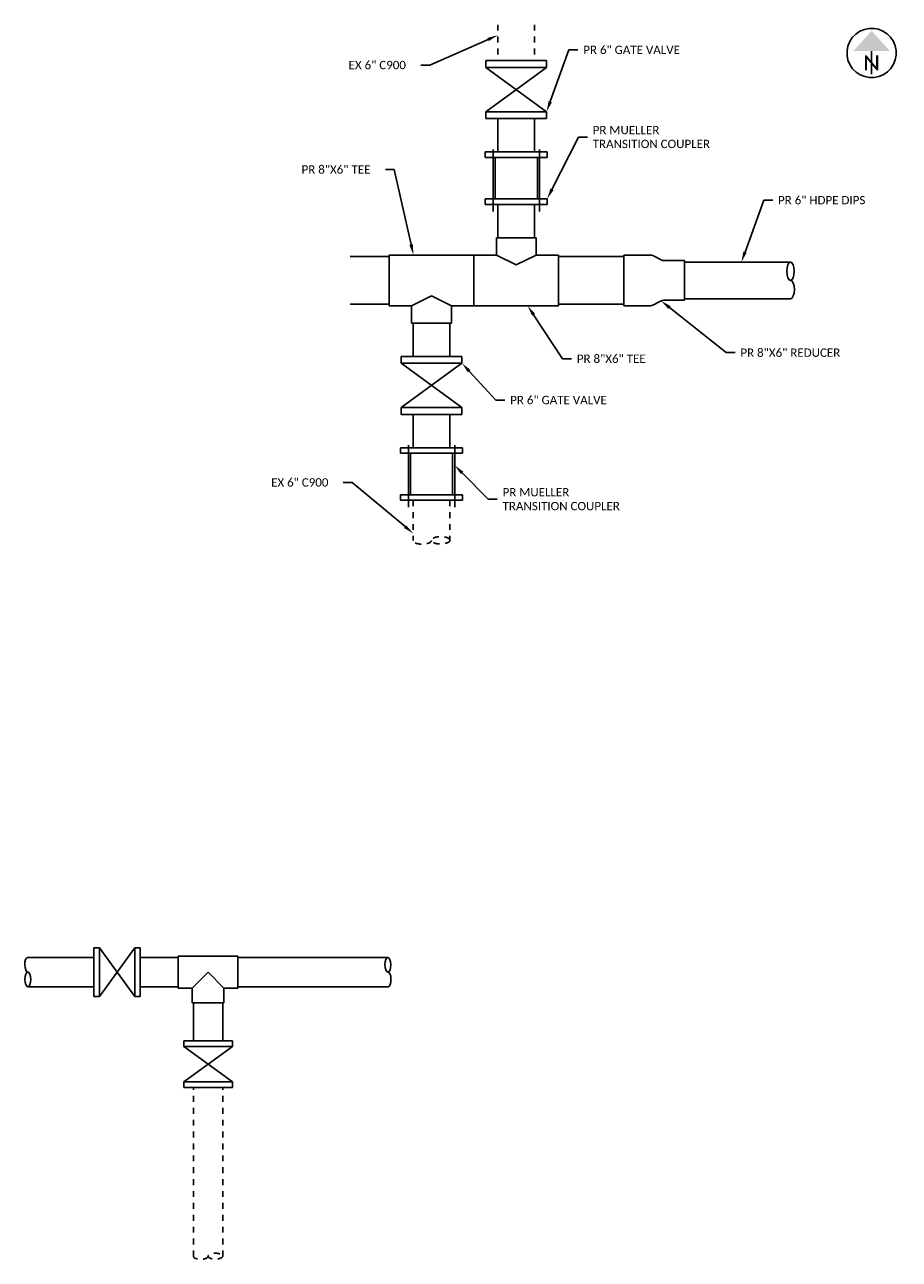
# Model space of a CAD drawing. Header units: feet. Extents: x 2205963 to 2207247, y 306378 to 307002.
# Tile 8 of 16: x 2207119 to 2207134, y 306981 to 307002. Entities that reach past the tile are written whole.
import ezdxf
from ezdxf import colors
from ezdxf.entities.mleader import LeaderData, LeaderLine
from ezdxf.enums import TextEntityAlignment as Align
from ezdxf.math import Vec2, Vec3

# ---------------------------------------------------------------- set-up
doc = ezdxf.new("R2010")
doc.units = ezdxf.units.FT
doc.header["$MEASUREMENT"] = 0
doc.linetypes.add('2', pattern=[0.1, 0.06, -0.04])
for name, color, linetype in [('SH_Data', 7, 'Continuous'), ('SH_Text', 7, 'Continuous'), ('UT_X_Water_Cells', 131, 'Continuous'), ('UT_X_Water_Service_Line', 131, '2')]:
    doc.layers.add(name, color=color, linetype=linetype)
doc.styles.add('Font 70-Main Title', font='calibri.ttf', dxfattribs={"width": 1.15, "height": 0.25})
doc.styles.add('Straight Normal (0.14) Font 30', font='calibri.ttf', dxfattribs={"height": 0.14})

# ---------------------------------------------------------------- blocks, each defined once
blk = doc.blocks.new('pvcsch40-6tees')
at = {"color": 0, "linetype": 'ByBlock'}
for p, q in [((3.59375, 6.96875), (-3.59375, 6.96875)), ((-3.59375, 6.96875), (-3.59375, 3.59375)), ((3.59375, 6.96875), (3.59375, 3.59375)), ((-6.734375, 3.59375), (-6.734375, -3.59375)), ((-6.734375, 3.59375), (-3.59375, 3.59375)), ((0, 0), (-3.59375, 3.59375)), ((3.59375, 3.59375), (0, 0)), ((6.734375, 3.59375), (3.59375, 3.59375)), ((6.734375, 3.59375), (6.734375, -3.59375)), ((-6.734375, -3.59375), (6.734375, -3.59375))]:
    blk.add_line(p, q, dxfattribs=at)
blk = doc.blocks.new('end')
at = {"color": 0, "linetype": 'ByBlock'}
blk.add_ellipse((0, 0.75), major_axis=(0, 0.25), ratio=0.401763, dxfattribs=at)
at = {"color": 0, "linetype": 'ByBlock', "extrusion": (0, 0, -1)}
blk.add_ellipse((0, 0.25), major_axis=(0, -0.25), ratio=0.401763, start_param=3.141593, end_param=6.283185, dxfattribs=at)
blk = doc.blocks.new('pvcsch40-8x6tees')
at = {"color": 0, "linetype": 'ByBlock'}
for p, q in [((3.59, 7.72), (-3.59, 7.72)), ((-3.59, 7.72), (-3.59, 4.59)), ((3.59, 7.72), (3.59, 4.59)), ((-7.66, 4.59), (-7.66, -4.59)), ((-7.66, 4.59), (-3.59, 4.59)), ((0, 2.8), (-3.59, 4.59)), ((3.59, 4.59), (0, 2.8)), ((3.59, 4.59), (7.66, 4.59)), ((7.66, 4.59), (7.66, -4.59)), ((7.66, -4.59), (-7.66, -4.59))]:
    blk.add_line(p, q, dxfattribs=at)
blk = doc.blocks.new('6dresser138-ci')
at = {"color": 0, "linetype": 'ByBlock'}
for p, q in [((0, 5.59), (0, -5.59)), ((0, 5.59), (1, 5.59)), ((1, 5.59), (1, -5.59)), ((8.5, 5.59), (8.5, -5.59)), ((8.5, 5.59), (9.5, 5.59)), ((9.5, 5.59), (9.5, -5.59)), ((-0.43, 4.19), (10.75, 4.19)), ((1, 3.82), (8.5, 3.82)), ((-0.43, -4.19), (10.75, -4.19)), ((1, -3.83), (8.5, -3.83)), ((0, -5.59), (1, -5.59)), ((8.5, -5.59), (9.5, -5.59))]:
    blk.add_line(p, q, dxfattribs=at)
blk = doc.blocks.new('pvcsch40-8x6red')
at = {"color": 0, "linetype": 'ByBlock'}
for p, q in [((0, 4.59), (0, -4.59)), ((0, 4.59), (4.82, 4.59)), ((5.25, 4.49), (6.74, 3.7)), ((7.16, 3.59), (11, 3.59)), ((11, 3.59), (11, -3.59)), ((5.25, -4.49), (6.74, -3.7)), ((7.16, -3.59), (11, -3.59)), ((0, -4.59), (4.82, -4.59))]:
    blk.add_line(p, q, dxfattribs=at)
for centre, start, end in [((4.82, 3.69), 62.093, 90), ((7.16, 4.49), 242.093, 270), ((7.16, -4.49), 90, 117.907), ((4.82, -3.69), 270, 297.907)]:
    blk.add_arc(centre, 0.9, start, end, dxfattribs=at)
blk = doc.blocks.new('NARROW')
at = {"layer": 'SH_Data', "color": 7, "linetype": 'Continuous'}
blk.add_line((0, 0.033), (0, -0.354), dxfattribs=at)
blk.add_arc((0, 0), 0.415, 129.7798, 129.7633, dxfattribs=at)
blk.add_solid([(0, 0.374), (-0.308, 0.033), (0.308, 0.033)], dxfattribs=at)
at = {"layer": 'SH_Data', "color": 7, "linetype": 'Continuous', "style": 'Font 70-Main Title', "width": 1.15}
blk.add_text('N', height=0.25, dxfattribs=at).set_placement((-0.001, -0.166), align=Align.MIDDLE_CENTER)

msp = doc.modelspace()

# ---------------------------------------------------------------- linework, layer by layer
at = {"layer": 'UT_X_Water_Cells'}
for p, q in [((2207126.592, 307000.995), (2207126.592, 307001.111)), ((2207126.592, 307001.111), (2207127.104, 307001.111)), ((2207127.615, 307001.111), (2207127.104, 307001.111)), ((2207127.615, 307000.995), (2207127.615, 307001.111)), ((2207126.592, 307000.995), (2207127.104, 307000.995)), ((2207127.615, 307000.251), (2207126.592, 307000.995)), ((2207127.615, 307000.995), (2207126.592, 307000.251)), ((2207127.615, 307000.995), (2207127.104, 307000.995)), ((2207126.592, 307000.134), (2207126.592, 307000.251)), ((2207126.592, 307000.251), (2207127.104, 307000.251)), ((2207126.592, 307000.134), (2207127.104, 307000.134)), ((2207126.795, 307000.134), (2207126.795, 306999.574)), ((2207127.615, 307000.251), (2207127.104, 307000.251)), ((2207127.615, 307000.134), (2207127.104, 307000.134)), ((2207127.412, 307000.134), (2207127.412, 306999.574)), ((2207127.615, 307000.134), (2207127.615, 307000.251)), ((2207126.795, 306998.691), (2207126.795, 306998.131)), ((2207127.412, 306998.691), (2207127.412, 306998.131)), ((2207124.31, 306997.814), (2207124.967, 306997.814)), ((2207127.816, 306997.814), (2207128.913, 306997.814)), ((2207129.936, 306997.721), (2207131.721, 306997.721)), ((2207124.31, 306997.012), (2207124.967, 306997.012)), ((2207127.816, 306997.012), (2207128.913, 306997.012)), ((2207129.936, 306997.105), (2207131.721, 306997.105)), ((2207125.371, 306996.695), (2207125.371, 306996.135)), ((2207125.987, 306996.695), (2207125.987, 306996.135)), ((2207125.168, 306996.018), (2207125.168, 306996.135)), ((2207125.168, 306996.135), (2207125.679, 306996.135)), ((2207126.191, 306996.135), (2207125.679, 306996.135)), ((2207126.191, 306996.018), (2207126.191, 306996.135)), ((2207125.168, 306996.018), (2207125.679, 306996.018)), ((2207126.191, 306995.274), (2207125.168, 306996.018)), ((2207126.191, 306996.018), (2207125.168, 306995.274)), ((2207126.191, 306996.018), (2207125.679, 306996.018)), ((2207125.168, 306995.158), (2207125.168, 306995.274)), ((2207125.168, 306995.274), (2207125.679, 306995.274)), ((2207125.168, 306995.158), (2207125.679, 306995.158)), ((2207125.371, 306995.158), (2207125.371, 306994.598)), ((2207126.191, 306995.274), (2207125.679, 306995.274)), ((2207126.191, 306995.158), (2207125.679, 306995.158)), ((2207125.987, 306995.158), (2207125.987, 306994.598)), ((2207126.191, 306995.158), (2207126.191, 306995.274)), ((2207119.999, 306986.185), (2207120.092, 306986.185)), ((2207119.999, 306986.185), (2207119.999, 306985.775)), ((2207120.092, 306986.185), (2207120.092, 306985.775)), ((2207120.092, 306985.365), (2207120.688, 306986.185)), ((2207120.688, 306985.365), (2207120.092, 306986.185)), ((2207120.688, 306986.185), (2207120.781, 306986.185)), ((2207120.688, 306986.185), (2207120.688, 306985.775)), ((2207120.781, 306986.185), (2207120.781, 306985.775)), ((2207118.886, 306986.022), (2207119.999, 306986.022)), ((2207120.781, 306986.022), (2207121.42, 306986.022)), ((2207122.423, 306986.022), (2207124.949, 306986.022)), ((2207119.999, 306985.365), (2207119.999, 306985.775)), ((2207120.092, 306985.365), (2207120.092, 306985.775)), ((2207120.688, 306985.365), (2207120.688, 306985.775)), ((2207120.781, 306985.365), (2207120.781, 306985.775)), ((2207118.886, 306985.528), (2207119.999, 306985.528)), ((2207120.781, 306985.528), (2207121.42, 306985.528)), ((2207122.423, 306985.528), (2207124.949, 306985.528)), ((2207119.999, 306985.365), (2207120.092, 306985.365)), ((2207120.688, 306985.365), (2207120.781, 306985.365)), ((2207121.674, 306984.618), (2207121.674, 306985.256)), ((2207122.168, 306984.618), (2207122.168, 306985.256)), ((2207121.511, 306984.525), (2207121.511, 306984.618)), ((2207121.511, 306984.618), (2207121.921, 306984.618)), ((2207121.511, 306984.525), (2207121.921, 306984.525)), ((2207122.331, 306983.929), (2207121.511, 306984.525)), ((2207122.331, 306984.525), (2207121.511, 306983.929)), ((2207122.331, 306984.618), (2207121.921, 306984.618)), ((2207122.331, 306984.525), (2207121.921, 306984.525)), ((2207122.331, 306984.525), (2207122.331, 306984.618)), ((2207121.511, 306983.836), (2207121.511, 306983.929)), ((2207121.511, 306983.929), (2207121.921, 306983.929)), ((2207122.331, 306983.929), (2207121.921, 306983.929)), ((2207122.331, 306983.836), (2207122.331, 306983.929)), ((2207121.511, 306983.836), (2207121.921, 306983.836)), ((2207122.331, 306983.836), (2207121.921, 306983.836))]:
    msp.add_line(p, q, dxfattribs=at)
at = {"layer": 'UT_X_Water_Service_Line'}
for p, q in [((2207126.795, 307001.715), (2207126.795, 307001.111)), ((2207127.412, 307001.715), (2207127.412, 307001.111)), ((2207125.371, 306993.714), (2207125.371, 306993.034)), ((2207125.987, 306993.714), (2207125.987, 306993.035)), ((2207121.674, 306980.992), (2207121.674, 306983.836)), ((2207122.168, 306980.992), (2207122.168, 306983.836))]:
    msp.add_line(p, q, dxfattribs=at)

# ---------------------------------------------------------------- block references
at = {"layer": 'SH_Text'}
msp.add_blockref('NARROW', (2207133.081, 307001.239), dxfattribs=at)
at = {"layer": 'UT_X_Water_Cells'}
for name, p, xscale, yscale, zscale, rotation in [('6dresser138-ci', (2207127.104, 306999.574), 0.09302325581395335, 0.09302325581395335, 0.09302325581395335, 270), ('pvcsch40-8x6tees', (2207125.679, 306997.413), 0.09302325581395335, 0.09302325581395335, 0.09302325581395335, 180), ('end', (2207131.721, 306997.105), 0.6162790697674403, 0.6162790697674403, 0.6162790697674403, 0.554250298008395), ('6dresser138-ci', (2207125.679, 306994.598), 0.09302325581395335, 0.09302325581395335, 0.09302325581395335, 270), ('end', (2207118.886, 306986.022), 0.4934698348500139, 0.4934698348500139, 0.4934698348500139, 180.5542502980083), ('pvcsch40-6tees', (2207121.921, 306985.775), 0.07448601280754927, 0.07448601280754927, 0.07448601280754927, 180), ('end', (2207124.949, 306985.528), 0.4934698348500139, 0.4934698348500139, 0.4934698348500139, 0.5542502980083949)]:
    msp.add_blockref(name, p, dxfattribs=dict(at, xscale=xscale, yscale=yscale, zscale=zscale, rotation=rotation))
at = {"layer": 'UT_X_Water_Cells', "xscale": 0.09302325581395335, "yscale": 0.09302325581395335, "zscale": 0.09302325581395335}
for name, p in [('pvcsch40-8x6tees', (2207127.104, 306997.413)), ('pvcsch40-8x6red', (2207128.913, 306997.413))]:
    msp.add_blockref(name, p, dxfattribs=at)
at = {"layer": 'UT_X_Water_Service_Line', "rotation": 270.5542502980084}
for p, xscale, yscale, zscale in [((2207125.371, 306993.035), 0.6162790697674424, 0.6162790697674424, 0.6162790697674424), ((2207121.674, 306980.992), 0.4934698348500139, 0.4934698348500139, 0.4934698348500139)]:
    msp.add_blockref('end', p, dxfattribs=dict(at, xscale=xscale, yscale=yscale, zscale=zscale))

# ---------------------------------------------------------------- leaders
at = {"layer": 'SH_Text'}
ml = msp.add_multileader_mtext('Standard', dxfattribs=at)
ml.set_content('EX 6" C900', color=256, style='Straight Normal (0.14) Font 30')
ml.set_leader_properties(color=9)
ml.build(insert=Vec2(0, 0))
ml.multileader.update_dxf_attribs({"text_left_attachment_type": 2, "text_right_attachment_type": 2, "dogleg_length": 0.15, "arrow_head_size": 0.18})
ctx = ml.context
ctx.base_point, ctx.char_height, ctx.arrow_head_size, ctx.landing_gap_size, ctx.plane_origin = Vec3(2207124.369, 307001.036), 0.14, 0.18, 0.09, Vec3(2207125.738, 307000.576)
ctx.left_attachment, ctx.right_attachment = 2, 2
notes = []
notes.append((ctx, [(1, (1, 1, 0), (2207125.648, 307001.036), (-1, 0), 0.15, [(0, [(2207126.795, 307001.538)], 0, [])])]))
ctx.mtext.insert, ctx.mtext.flow_direction = Vec3(2207124.284, 307001.106), 5
ml = msp.add_multileader_mtext('Standard', dxfattribs=at)
ml.set_content('PR 6" GATE VALVE', color=256, style='Straight Normal (0.14) Font 30')
ml.set_leader_properties(color=9)
ml.build(insert=Vec2(0, 0))
ml.multileader.update_dxf_attribs({"text_left_attachment_type": 2, "text_right_attachment_type": 2, "dogleg_length": 0.15, "arrow_head_size": 0.18})
ctx = ml.context
ctx.base_point, ctx.char_height, ctx.arrow_head_size, ctx.landing_gap_size, ctx.plane_origin = Vec3(2207128.141, 307001.292), 0.14, 0.18, 0.09, Vec3(2207126.558, 306999.288)
ctx.left_attachment, ctx.right_attachment = 2, 2
notes.append((ctx, [(0, (1, 1, 0), (2207127.991, 307001.292), (1, 0), 0.15, [(0, [(2207127.615, 307000.251)], 0, [])])]))
ctx.mtext.insert, ctx.mtext.flow_direction = Vec3(2207128.231, 307001.362), 5
ml = msp.add_multileader_mtext('Standard', dxfattribs=at)
ml.set_content('PR MUELLER \\PTRANSITION COUPLER', color=256, style='Straight Normal (0.14) Font 30')
ml.set_leader_properties(color=9)
ml.build(insert=Vec2(0, 0))
ml.multileader.update_dxf_attribs({"text_left_attachment_type": 2, "text_right_attachment_type": 2, "dogleg_length": 0.15, "arrow_head_size": 0.18})
ctx = ml.context
ctx.base_point, ctx.char_height, ctx.arrow_head_size, ctx.landing_gap_size, ctx.plane_origin = Vec3(2207128.3, 306999.825), 0.14, 0.18, 0.09, Vec3(2207126.567, 306997.821)
ctx.left_attachment, ctx.right_attachment = 2, 2
notes.append((ctx, [(0, (1, 1, 0), (2207128.15, 306999.825), (1, 0), 0.15, [(0, [(2207127.624, 306998.784)], 0, [])])]))
ctx.mtext.insert, ctx.mtext.flow_direction = Vec3(2207128.39, 307000.012), 5
ml = msp.add_multileader_mtext('Standard', dxfattribs=at)
ml.set_content('PR 8"X6" TEE', color=256, style='Straight Normal (0.14) Font 30')
ml.set_leader_properties(color=9)
ml.build(insert=Vec2(0, 0))
ml.multileader.update_dxf_attribs({"text_left_attachment_type": 2, "text_right_attachment_type": 2, "dogleg_length": 0.15, "arrow_head_size": 0.18})
ctx = ml.context
ctx.base_point, ctx.char_height, ctx.arrow_head_size, ctx.landing_gap_size, ctx.plane_origin = Vec3(2207123.582, 306999.279), 0.14, 0.18, 0.09, Vec3(2207124.317, 306996.877)
ctx.left_attachment, ctx.right_attachment = 2, 2
notes.append((ctx, [(1, (1, 1, 0), (2207125.053, 306999.279), (-1, 0), 0.15, [(0, [(2207125.375, 306997.84)], 0, [])])]))
ctx.mtext.insert, ctx.mtext.flow_direction = Vec3(2207123.493, 306999.349), 5
ml = msp.add_multileader_mtext('Standard', dxfattribs=at)
ml.set_content('PR 6" HDPE DIPS', color=256, style='Straight Normal (0.14) Font 30')
ml.set_leader_properties(color=9)
ml.build(insert=Vec2(0, 0))
ml.multileader.update_dxf_attribs({"text_left_attachment_type": 2, "text_right_attachment_type": 2, "dogleg_length": 0.15, "arrow_head_size": 0.18})
ctx = ml.context
ctx.base_point, ctx.char_height, ctx.arrow_head_size, ctx.landing_gap_size, ctx.plane_origin = Vec3(2207131.417, 306998.763), 0.14, 0.18, 0.09, Vec3(2207129.833, 306996.758)
ctx.left_attachment, ctx.right_attachment = 2, 2
notes.append((ctx, [(0, (1, 1, 0), (2207131.267, 306998.763), (1, 0), 0.15, [(0, [(2207130.891, 306997.721)], 0, [])])]))
ctx.mtext.insert, ctx.mtext.flow_direction = Vec3(2207131.507, 306998.833), 5
ml = msp.add_multileader_mtext('Standard', dxfattribs=at)
ml.set_content('PR 8"X6" TEE', color=256, style='Straight Normal (0.14) Font 30')
ml.set_leader_properties(color=9)
ml.build(insert=Vec2(0, 0))
ml.multileader.update_dxf_attribs({"text_left_attachment_type": 2, "text_right_attachment_type": 2, "dogleg_length": 0.15, "arrow_head_size": 0.18})
ctx = ml.context
ctx.base_point, ctx.char_height, ctx.arrow_head_size, ctx.landing_gap_size, ctx.plane_origin = Vec3(2207128.033, 306996.095), 0.14, 0.18, 0.09, Vec3(2207126.24, 306996.023)
ctx.left_attachment, ctx.right_attachment = 2, 2
notes.append((ctx, [(0, (1, 1, 0), (2207127.883, 306996.095), (1, 0), 0.15, [(0, [(2207127.297, 306996.985)], 0, [])])]))
ctx.mtext.insert, ctx.mtext.flow_direction = Vec3(2207128.123, 306996.165), 5
ml = msp.add_multileader_mtext('Standard', dxfattribs=at)
ml.set_content('PR 8"X6" REDUCER', color=256, style='Straight Normal (0.14) Font 30')
ml.set_leader_properties(color=9)
ml.build(insert=Vec2(0, 0))
ml.multileader.update_dxf_attribs({"text_left_attachment_type": 2, "text_right_attachment_type": 2, "dogleg_length": 0.15, "arrow_head_size": 0.18})
ctx = ml.context
ctx.base_point, ctx.char_height, ctx.arrow_head_size, ctx.landing_gap_size, ctx.plane_origin = Vec3(2207130.784, 306996.197), 0.14, 0.18, 0.09, Vec3(2207128.344, 306996.868)
ctx.left_attachment, ctx.right_attachment = 2, 2
notes.append((ctx, [(0, (1, 1, 0), (2207130.634, 306996.197), (1, 0), 0.15, [(0, [(2207129.54, 306997.069)], 0, [])])]))
ctx.mtext.insert, ctx.mtext.flow_direction = Vec3(2207130.874, 306996.267), 5
ml = msp.add_multileader_mtext('Standard', dxfattribs=at)
ml.set_content('PR 6" GATE VALVE', color=256, style='Straight Normal (0.14) Font 30')
ml.set_leader_properties(color=9)
ml.build(insert=Vec2(0, 0))
ml.multileader.update_dxf_attribs({"text_left_attachment_type": 2, "text_right_attachment_type": 2, "dogleg_length": 0.15, "arrow_head_size": 0.18})
ctx = ml.context
ctx.base_point, ctx.char_height, ctx.arrow_head_size, ctx.landing_gap_size, ctx.plane_origin = Vec3(2207126.912, 306995.4), 0.14, 0.18, 0.09, Vec3(2207125.133, 306995.056)
ctx.left_attachment, ctx.right_attachment = 2, 2
notes.append((ctx, [(0, (1, 1, 0), (2207126.762, 306995.4), (1, 0), 0.15, [(0, [(2207126.191, 306996.018)], 0, [])])]))
ctx.mtext.insert, ctx.mtext.flow_direction = Vec3(2207127.002, 306995.47), 5
ml = msp.add_multileader_mtext('Standard', dxfattribs=at)
ml.set_content('PR MUELLER \\PTRANSITION COUPLER', color=256, style='Straight Normal (0.14) Font 30')
ml.set_leader_properties(color=9)
ml.build(insert=Vec2(0, 0))
ml.multileader.update_dxf_attribs({"text_left_attachment_type": 2, "text_right_attachment_type": 2, "dogleg_length": 0.15, "arrow_head_size": 0.18})
ctx = ml.context
ctx.base_point, ctx.char_height, ctx.arrow_head_size, ctx.landing_gap_size, ctx.plane_origin = Vec3(2207126.784, 306993.732), 0.14, 0.18, 0.09, Vec3(2207125.142, 306993.542)
ctx.left_attachment, ctx.right_attachment = 2, 2
notes.append((ctx, [(0, (1, 1, 0), (2207126.634, 306993.732), (1, 0), 0.15, [(0, [(2207126.068, 306994.3)], 0, [])])]))
ctx.mtext.insert, ctx.mtext.flow_direction = Vec3(2207126.874, 306993.919), 5
ml = msp.add_multileader_mtext('Standard', dxfattribs=at)
ml.set_content('EX 6" C900', color=256, style='Straight Normal (0.14) Font 30')
ml.set_leader_properties(color=9)
ml.build(insert=Vec2(0, 0))
ml.multileader.update_dxf_attribs({"text_left_attachment_type": 2, "text_right_attachment_type": 2, "dogleg_length": 0.15, "arrow_head_size": 0.18})
ctx = ml.context
ctx.base_point, ctx.char_height, ctx.arrow_head_size, ctx.landing_gap_size, ctx.plane_origin = Vec3(2207123.066, 306994.014), 0.14, 0.18, 0.09, Vec3(2207124.314, 306992.193)
ctx.left_attachment, ctx.right_attachment = 2, 2
notes.append((ctx, [(1, (1, 1, 0), (2207124.345, 306994.014), (-1, 0), 0.15, [(0, [(2207125.371, 306993.155)], 0, [])])]))
ctx.mtext.insert, ctx.mtext.flow_direction = Vec3(2207122.981, 306994.084), 5
for ctx, leaders in notes:
    for number, flags, end, landing, length, lines in leaders:
        leader = LeaderData()
        leader.index, (leader.has_last_leader_line, leader.has_dogleg_vector, leader.attachment_direction) = number, flags
        leader.last_leader_point, leader.dogleg_vector, leader.dogleg_length = Vec3(end), Vec3(landing), length
        for number, points, colour, breaks in lines:
            line = LeaderLine()
            line.index, line.vertices, line.color, line.breaks = number, Vec3.list(points), colors.encode_raw_color(colour), breaks
            leader.lines.append(line)
        ctx.leaders.append(leader)

doc.saveas('drawing.dxf')
